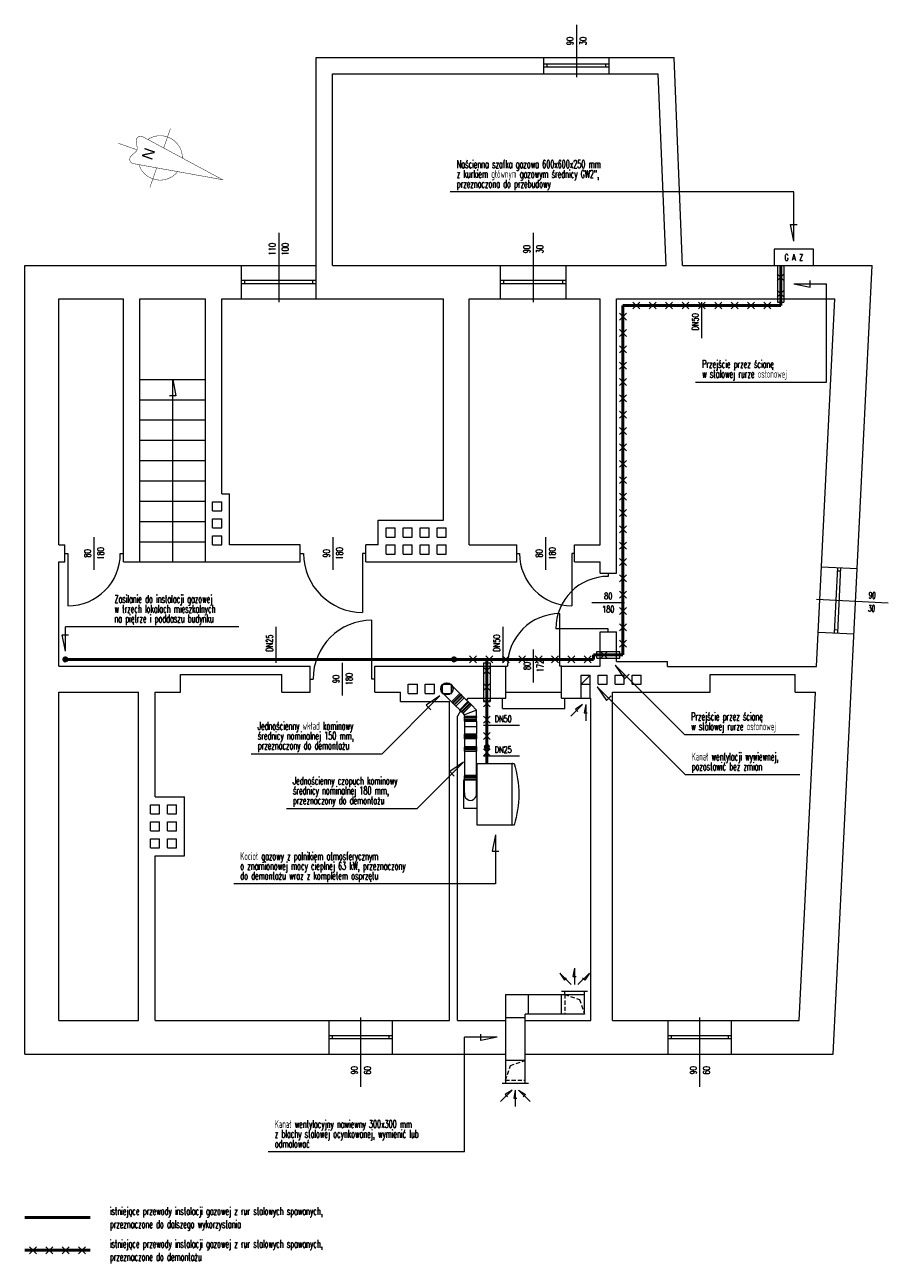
# Model space of a CAD drawing. Header units: centimetres. Extents: x 0 to 4490, y -320 to 1573.
# Tile 1 of 3: x 0 to 1319, y -320 to 1573. Entities that reach past the tile are written whole.
import ezdxf
from ezdxf.enums import TextEntityAlignment as Align

# ---------------------------------------------------------------- set-up
doc = ezdxf.new("R2010")
doc.units = ezdxf.units.CM
doc.header["$LTSCALE"] = 25
doc.linetypes.add('HIDDEN', pattern=[0.375, 0.25, -0.125])
doc.layers.get('0').update_dxf_attribs({"lineweight": 5})
for name, color, linetype, lineweight in [('CP_HIDDE', 203, 'HIDDEN', 9), ('IS_gaz_armatura', 1, 'Continuous', 20), ('IS_gaz_opisy_dodatkowe', 3, 'Continuous', 20), ('IS_gaz_opisy_pomocnicze', 4, 'Continuous', 5), ('IS_gaz_opisy_średnice', 6, 'Continuous', 20), ('IS_gaz_przewody', 2, 'Continuous', 50), ('IS_konstrukcja_opisy', 3, 'Continuous', 20), ('IS_konstrukcja_opisy_pomocnicze', 1, 'Continuous', 5), ('IS_konstrukcja_przegrody', 4, 'Continuous', 5), ('IS_konstrukcja_stolarka', 5, 'Continuous', 5)]:
    doc.layers.add(name, color=color, linetype=linetype, lineweight=lineweight)
doc.styles.add('APLUS', font='arial.ttf', dxfattribs={"width": 0.6})
doc.styles.add('CP_ATTR', font='ROMANS.SHX')
doc.styles.add('IS_1_100_18', font='romans.shx', dxfattribs={"width": 0.5, "height": 18})

# ---------------------------------------------------------------- blocks, each defined once
blk = doc.blocks.new('SYMB_054')
at = {"const_width": 0.00402}
for points in [[(0, 0.281), (0, 0.095)], [(-0.222, 0), (-0.402, 0)], [(0, -0.095), (0, -0.281)]]:
    blk.add_lwpolyline(points, dxfattribs=at)
for points in [[(-0.254, 0.07), (-0.227, 0.019, -0.25199), (-0.227, -0.019), (-0.254, -0.07, 0.620739), (-0.212, -0.129), (0.598, 0), (-0.212, 0.129, 0.620739), (-0.254, 0.07)], [(0.19, 0.065, 0.320959), (0, 0.201, 0.236003), (-0.161, 0.121)], [(-0.161, -0.121, 0.236005), (0, -0.201, 0.320961), (0.19, -0.065)]]:
    blk.add_lwpolyline(points, format="xyb", dxfattribs=at)
at = {"style": 'APLUS'}
blk.add_text('N', height=0.1, rotation=270, dxfattribs=at).set_placement((-0.163, 0), align=Align.CENTER)

msp = doc.modelspace()

# ---------------------------------------------------------------- linework, layer by layer
at = {"layer": 'CP_HIDDE'}
for p, q in [((825, 91), (825, 61)), ((825, 91), (847.5, 83.5)), ((847.5, 83.5), (855, 61)), ((734.5, -40), (742, -17.5)), ((742, -17.5), (764.5, -10)), ((734.5, -40), (764.5, -40))]:
    msp.add_line(p, q, dxfattribs=at)
at = {"layer": 'IS_gaz_armatura'}
for p, q in [((653.4, 536.9), (640.3, 550)), ((651.8, 538.3), (664.7, 551.2)), ((666.1, 549.6), (653, 562.7)), ((653.4, 536.9), (666.1, 549.6)), ((653.4, 536.5), (666.5, 549.6)), ((666.4, 549.5), (664.7, 551.2)), ((667, 549.1), (666.5, 549.6)), ((667.4, 548.8), (666.5, 549.6)), ((653.5, 536.6), (651.8, 538.3)), ((653.4, 536.5), (653.9, 536)), ((654.2, 535.6), (653.4, 536.5)), ((654.2, 536), (667, 548.8)), ((654.2, 535.6), (667.4, 548.8)), ((654.2, 536), (658.5, 531.8)), ((656, 534.1), (654.3, 535.8)), ((668.9, 547), (656, 534.1)), ((656, 534.1), (656.2, 534.1)), ((656.2, 534.1), (668.9, 546.8)), ((656.2, 534.1), (656.8, 533.5)), ((669.5, 546.2), (656.8, 533.5)), ((656.8, 533.5), (664.5, 525.8)), ((658.5, 531.8), (671.2, 544.5)), ((664.5, 525.8), (677.2, 538.5)), ((678.1, 537.8), (665.2, 524.9)), ((665.3, 525), (678, 537.7)), ((666.8, 523.1), (679.9, 536.2)), ((667, 548.8), (671.2, 544.5)), ((668.9, 547), (667.2, 548.7)), ((667.6, 522.2), (680.8, 535.4)), ((668.9, 546.8), (668.9, 547)), ((668.9, 546.8), (669.5, 546.2)), ((669.5, 546.2), (677.2, 538.5)), ((682.3, 533.5), (669.5, 520.7)), ((682.3, 533.5), (669.5, 520.7)), ((682.3, 533.4), (669.6, 520.7)), ((678.1, 538.1), (677.6, 538.6)), ((678, 537.7), (682.3, 533.5)), ((678.1, 537.8), (679.8, 536.1)), ((680.8, 535.4), (679.9, 536.2)), ((680.6, 535.2), (682.3, 533.5)), ((682.3, 533.4), (682.3, 533.5)), ((690, 525.7), (682.3, 533.4)), ((664.9, 524.9), (664.4, 525.4)), ((665.2, 524.9), (666.9, 523.2)), ((665.3, 525), (669.5, 520.7)), ((667.6, 522.2), (666.8, 523.1)), ((667.8, 522.4), (669.5, 520.7)), ((669.6, 520.7), (669.5, 520.7)), ((672, 518.3), (669.6, 520.7)), ((671.7, 515.8), (671.7, 515)), ((671.7, 511.2), (671.7, 512.4)), ((671.7, 512.4), (690.3, 512.4)), ((671.7, 511.2), (690.3, 511.2)), ((671.9, 514.8), (690.1, 514.8)), ((671.9, 512.4), (671.9, 514.8)), ((671.9, 508.8), (671.9, 511.2)), ((690, 525.7), (672, 518.3)), ((672, 516), (672, 518.3)), ((690, 516), (672, 516)), ((672, 514.8), (690, 514.8)), ((672, 508.8), (672, 514.8)), ((690, 516), (690, 525.7)), ((690, 508.8), (690, 514.8)), ((690.1, 512.4), (690.1, 514.8)), ((690.1, 508.8), (690.1, 511.2)), ((690.3, 515.8), (690.3, 515)), ((690.3, 511.2), (690.3, 512.4)), ((690.1, 508.8), (671.9, 508.8)), ((671.9, 508.8), (672, 508.7)), ((690, 508.8), (672, 508.8)), ((672, 508.7), (672, 500)), ((672, 508.7), (690, 508.7)), ((690, 500), (672, 500)), ((672, 500), (672, 489.2)), ((690, 508.7), (690.1, 508.8)), ((690, 508.7), (690, 500)), ((690, 500), (690, 489.2)), ((671.7, 488.3), (671.7, 489)), ((690.3, 485.6), (671.7, 485.6)), ((671.7, 484.4), (671.7, 485.6)), ((690.3, 484.4), (671.7, 484.4)), ((671.9, 488), (690.1, 488)), ((671.9, 485.6), (671.9, 488)), ((690.1, 484.4), (671.9, 484.4)), ((671.9, 482), (671.9, 484.4)), ((671.9, 482), (690.1, 482)), ((672, 481.9), (671.9, 482)), ((672, 489.2), (690, 489.2)), ((672, 488), (672, 482)), ((672, 488), (690, 488)), ((690, 482), (672, 482)), ((672, 481.9), (672, 470.2)), ((690, 481.9), (672, 481.9)), ((690, 488), (690, 482)), ((690.1, 482), (690, 481.9)), ((690, 470.2), (690, 481.9)), ((690.1, 485.6), (690.1, 488)), ((690.1, 482), (690.1, 484.4)), ((690.3, 488.3), (690.3, 489)), ((690.3, 484.4), (690.3, 485.6)), ((671.7, 469.9), (671.7, 469.4)), ((690.3, 466.6), (671.7, 466.6)), ((671.7, 465.4), (671.7, 466.6)), ((690.3, 465.4), (671.7, 465.4)), ((671.9, 469), (690.1, 469)), ((671.9, 466.6), (671.9, 469)), ((690.1, 465.4), (671.9, 465.4)), ((671.9, 463), (671.9, 465.4)), ((671.9, 463), (690.1, 463)), ((672, 462.9), (671.9, 463)), ((672, 470.2), (690, 470.2)), ((672, 469), (690, 469)), ((672, 463), (672, 469)), ((690, 463), (672, 463)), ((672, 462.9), (672, 426.2)), ((690, 462.9), (672, 462.9)), ((690, 469), (690, 463)), ((690.1, 463), (690, 462.9)), ((690, 426.2), (690, 462.9)), ((690.1, 466.6), (690.1, 469)), ((690.1, 463), (690.1, 465.4)), ((690.3, 469.9), (690.3, 469.4)), ((690.3, 465.4), (690.3, 466.6)), ((691, 444), (747.6, 444)), ((691, 350), (691, 444)), ((745, 443.8), (744.3, 443.8)), ((744.3, 443.8), (744.3, 350.2)), ((745, 444), (745, 443.8)), ((671, 375), (671, 419)), ((671, 419), (671.9, 419)), ((671.7, 425.9), (671.7, 425.4)), ((690.3, 422.6), (671.7, 422.6)), ((671.7, 421.4), (671.7, 422.6)), ((690.3, 421.4), (671.7, 421.4)), ((690.1, 425), (671.9, 425)), ((671.9, 422.6), (671.9, 425)), ((671.9, 419), (671.9, 421.4)), ((671.9, 419), (672, 418.9)), ((690.1, 419), (671.9, 419)), ((672, 426.2), (690, 426.2)), ((672, 425), (690, 425)), ((672, 419), (672, 425)), ((690, 419), (672, 419)), ((672, 399.3), (672, 418.9)), ((672, 418.9), (690, 418.9)), ((690, 425), (690, 419)), ((690.1, 419), (690, 418.9)), ((690, 399.3), (690, 418.9)), ((690.1, 422.6), (690.1, 425)), ((690.1, 419), (690.1, 421.4)), ((690.1, 419), (691, 419)), ((690.3, 425.9), (690.3, 425.4)), ((690.3, 421.4), (690.3, 422.6)), ((691, 375), (671, 375)), ((747.6, 350), (691, 350)), ((744.3, 350.2), (745, 350.2)), ((745, 350.2), (745, 350)), ((820, 96), (860, 96)), ((825, 91), (825, 96)), ((855, 61), (855, 96)), ((734.5, 91), (734.5, -45)), ((734.5, 91), (855, 91)), ((769.5, 61), (769.5, 91)), ((820, 61), (820, 91)), ((855, 61), (764.5, 61)), ((764.5, -45), (764.5, 61)), ((734.5, 56), (764.5, 56)), ((764.5, -10), (734.5, -10)), ((769.5, -45), (729.5, -45))]:
    msp.add_line(p, q, dxfattribs=at)
msp.add_lwpolyline([(1145, 1205), (1205, 1205), (1205, 1230), (1145, 1230)], close=True, dxfattribs=at)
for radius in [9.3, 9.1]:
    msp.add_circle((645, 558), radius, dxfattribs=at)
at = {"layer": 'IS_gaz_armatura', "extrusion": (0, 0, -1)}
msp.add_arc((-596.5, 397), 158.3, 162.7233, 197.2767, dxfattribs=at)
at = {"layer": 'IS_gaz_armatura'}
msp.add_arc((681, 397), 9.3, 165.4074, 14.5926, dxfattribs=at)
for centre, major_axis, ratio, start_param, end_param in [((666.3, 549.4), (0.212, -0.212), 0.999347, 1.570796, 3.141593), ((666.8, 548.9), (-0.212, -0.212), 0.667102, 1.570796, 3.141593), ((653.6, 536.7), (-0.212, -0.212), 0.999348, -1.570796, 0), ((654.1, 536.2), (-0.212, -0.212), 0.666232, 0, 1.570796), ((677.4, 538.4), (-0.212, -0.212), 0.8, 3.141593, 4.712389), ((677.9, 537.9), (-0.212, -0.212), 0.8, 1.570796, 3.141593), ((664.6, 525.6), (-0.212, -0.212), 0.8, -1.570796, 0), ((665.1, 525.1), (-0.212, -0.212), 0.8, 0, 1.570796), ((672, 515.8), (-0.3, 0), 0.8, -1.570796, 0), ((672, 515), (-0.3, 0), 0.533333, 0, 1.570796), ((690, 515.8), (-0.3, 0), 0.8, 3.141593, 4.712389), ((690, 515), (-0.3, 0), 0.533333, 1.570796, 3.141593), ((672, 489), (-0.3, 0), 0.8, -1.570796, 0), ((672, 488.3), (-0.3, 0), 0.8, 0, 1.570796), ((690, 489), (-0.3, 0), 0.8, 3.141593, 4.712389), ((690, 488.3), (-0.3, 0), 0.8, 1.570796, 3.141593), ((672, 469.9), (0, -0.36), 0.833333, -3.141593, -1.570796), ((672, 469.4), (0, -0.36), 0.833333, -1.570796, 0), ((690, 469.9), (0, -0.36), 0.833333, 1.570796, 3.141593), ((690, 469.4), (0, -0.36), 0.833333, 0, 1.570796), ((672, 425.9), (0, -0.36), 0.833333, -3.141593, -1.570796), ((672, 425.4), (0, -0.36), 0.833333, -1.570796, 0), ((690, 425.9), (0, -0.36), 0.833333, 1.570796, 3.141593), ((690, 425.4), (0, -0.36), 0.833333, 0, 1.570796)]:
    msp.add_ellipse(centre, major_axis=major_axis, ratio=ratio, start_param=start_param, end_param=end_param, dxfattribs=at)
at = {"layer": 'IS_gaz_opisy_pomocnicze'}
for p, q in [((1175, 1317.5), (650, 1317.5)), ((1175, 1242.5), (1175, 1317.5)), ((1175, 1242.5), (1170, 1267.5)), ((1170, 1267.5), (1180, 1267.5)), ((1160.3, 1181.7), (1149.7, 1192.3)), ((1149.7, 1181.7), (1160.3, 1192.3)), ((1175, 1177), (1200, 1172)), ((1175, 1177), (1225, 1177)), ((1200, 1172), (1200, 1182)), ((1225, 1027), (1225, 1177)), ((1160.3, 1156.7), (1149.7, 1167.3)), ((1149.7, 1156.7), (1160.3, 1167.3)), ((939.8, 1138.7), (929.2, 1149.3)), ((929.2, 1138.7), (939.8, 1149.3)), ((964.8, 1138.7), (954.2, 1149.3)), ((954.2, 1138.7), (964.8, 1149.3)), ((989.8, 1138.7), (979.2, 1149.3)), ((979.2, 1138.7), (989.8, 1149.3)), ((1014.8, 1138.7), (1004.2, 1149.3)), ((1004.2, 1138.7), (1014.8, 1149.3)), ((1039.8, 1138.7), (1029.2, 1149.3)), ((1029.2, 1138.7), (1039.8, 1149.3)), ((1034.5, 1094), (1034.5, 1149)), ((1064.8, 1138.7), (1054.2, 1149.3)), ((1054.2, 1138.7), (1064.8, 1149.3)), ((1089.8, 1138.7), (1079.2, 1149.3)), ((1079.2, 1138.7), (1089.8, 1149.3)), ((1114.8, 1138.7), (1104.2, 1149.3)), ((1104.2, 1138.7), (1114.8, 1149.3)), ((1139.8, 1138.7), (1129.2, 1149.3)), ((1129.2, 1138.7), (1139.8, 1149.3)), ((919.3, 1121.7), (908.7, 1132.3)), ((908.7, 1121.7), (919.3, 1132.3)), ((919.3, 1096.7), (908.7, 1107.3)), ((908.7, 1096.7), (919.3, 1107.3)), ((919.3, 1071.7), (908.7, 1082.3)), ((908.7, 1071.7), (919.3, 1082.3)), ((919.3, 1046.7), (908.7, 1057.3)), ((908.7, 1046.7), (919.3, 1057.3)), ((919.3, 1021.7), (908.7, 1032.3)), ((908.7, 1021.7), (919.3, 1032.3)), ((1025, 1027), (1225, 1027)), ((919.3, 996.7), (908.7, 1007.3)), ((908.7, 996.7), (919.3, 1007.3)), ((919.3, 971.7), (908.7, 982.3)), ((908.7, 971.7), (919.3, 982.3)), ((919.3, 946.7), (908.7, 957.3)), ((908.7, 946.7), (919.3, 957.3)), ((919.3, 921.7), (908.7, 932.3)), ((908.7, 921.7), (919.3, 932.3)), ((919.3, 896.7), (908.7, 907.3)), ((908.7, 896.7), (919.3, 907.3)), ((919.3, 871.7), (908.7, 882.3)), ((908.7, 871.7), (919.3, 882.3)), ((919.3, 857.3), (908.7, 846.7)), ((908.7, 857.3), (919.3, 846.7)), ((919.3, 832.3), (908.7, 821.7)), ((908.7, 832.3), (919.3, 821.7)), ((919.3, 807.3), (908.7, 796.7)), ((908.7, 807.3), (919.3, 796.7)), ((919.3, 782.3), (908.7, 771.7)), ((908.7, 782.3), (919.3, 771.7)), ((919.3, 757.3), (908.7, 746.7)), ((908.7, 757.3), (919.3, 746.7)), ((919.3, 732.3), (908.7, 721.7)), ((908.7, 732.3), (919.3, 721.7)), ((919.3, 707.3), (908.7, 696.7)), ((908.7, 707.3), (919.3, 696.7)), ((919.3, 682.3), (908.7, 671.7)), ((908.7, 682.3), (919.3, 671.7)), ((62, 615.5), (62, 653)), ((327, 653), (62, 653)), ((384, 598), (384, 653)), ((731, 598), (731, 653)), ((919.3, 657.3), (908.7, 646.7)), ((908.7, 657.3), (919.3, 646.7)), ((62, 615.5), (57, 640.5)), ((57, 640.5), (67, 640.5)), ((919.3, 632.3), (908.7, 621.7)), ((908.7, 632.3), (919.3, 621.7)), ((690.3, 608.3), (679.7, 597.7)), ((679.7, 608.3), (690.3, 597.7)), ((715.3, 608.3), (704.7, 597.7)), ((704.7, 608.3), (715.3, 597.7)), ((740.3, 608.3), (729.7, 597.7)), ((729.7, 608.3), (740.3, 597.7)), ((765.3, 608.3), (754.7, 597.7)), ((754.7, 608.3), (765.3, 597.7)), ((790.3, 608.3), (779.7, 597.7)), ((779.7, 608.3), (790.3, 597.7)), ((815.3, 608.3), (804.7, 597.7)), ((804.7, 608.3), (815.3, 597.7)), ((840.3, 608.3), (829.7, 597.7)), ((829.7, 608.3), (840.3, 597.7)), ((865.3, 608.3), (854.7, 597.7)), ((854.7, 608.3), (865.3, 597.7)), ((890.3, 615.3), (879.7, 604.7)), ((879.7, 615.3), (890.3, 604.7)), ((711.3, 591.3), (700.7, 580.7)), ((700.7, 591.3), (711.3, 580.7)), ((902.1, 594.4), (1008.2, 488.3)), ((902.1, 594.4), (916.2, 573.2)), ((916.2, 573.2), (923.3, 580.3)), ((711.3, 566.3), (700.7, 555.7)), ((700.7, 566.3), (711.3, 555.7)), ((874.6, 561.4), (1009, 427)), ((874.6, 561.4), (888.7, 540.2)), ((634.4, 547.4), (546, 459)), ((634.4, 547.4), (613.2, 533.3)), ((613.2, 533.3), (620.3, 526.2)), ((711.3, 541.3), (700.7, 530.7)), ((700.7, 541.3), (711.3, 530.7)), ((852, 534), (834.3, 516.3)), ((852, 534), (841.4, 526.9)), ((857, 534), (854.5, 521.5)), ((857, 534), (857, 509)), ((888.7, 540.2), (895.8, 547.3)), ((711.3, 516.3), (700.7, 505.7)), ((700.7, 516.3), (711.3, 505.7)), ((841.4, 526.9), (844.9, 523.4)), ((854.5, 521.5), (859.5, 521.5)), ((756, 502.2), (701, 502.2)), ((711.3, 491.3), (700.7, 480.7)), ((700.7, 491.3), (711.3, 480.7)), ((1008.2, 488.3), (1183.2, 488.3)), ((346, 459), (546, 459)), ((711.3, 466.3), (700.7, 455.7)), ((700.7, 466.3), (711.3, 455.7)), ((756, 455.2), (701, 455.2)), ((670.4, 445.9), (599.7, 375.2)), ((670.4, 445.9), (649.2, 431.8)), ((649.2, 431.8), (656.3, 424.7)), ((1009, 427), (1184, 427)), ((399.7, 375.2), (599.7, 375.2)), ((719.3, 335), (714.3, 310)), ((719.3, 335), (719.3, 260)), ((714.3, 310), (724.3, 310)), ((719.3, 260), (319.3, 260)), ((817.3, 123.7), (835, 106)), ((817.3, 123.7), (824.4, 113.1)), ((824.4, 113.1), (827.9, 116.6)), ((840, 131), (837.5, 118.5)), ((837.5, 118.5), (842.5, 118.5)), ((840, 131), (840, 106)), ((862.7, 123.7), (845, 106)), ((855.6, 113.1), (852.1, 116.6)), ((862.7, 123.7), (855.6, 113.1)), ((722, 25.5), (672, 25.5)), ((672, -149.5), (672, 25.5)), ((697, 20.5), (697, 30.5)), ((722, 25.5), (697, 20.5)), ((744.5, -55), (726.8, -72.7)), ((744.5, -55), (733.9, -62.1)), ((749.5, -55), (747, -67.5)), ((749.5, -55), (749.5, -80)), ((754.5, -55), (772.2, -72.7)), ((754.5, -55), (765.1, -62.1)), ((733.9, -62.1), (737.4, -65.6)), ((747, -67.5), (752, -67.5)), ((765.1, -62.1), (761.6, -65.6)), ((672, -149.5), (372, -149.5)), ((17.8, -294.7), (7.2, -305.3)), ((7.2, -294.7), (17.8, -305.3)), ((42.8, -294.7), (32.2, -305.3)), ((32.2, -294.7), (42.8, -305.3)), ((67.8, -294.7), (57.2, -305.3)), ((57.2, -294.7), (67.8, -305.3)), ((92.8, -294.7), (82.2, -305.3)), ((82.2, -294.7), (92.8, -305.3))]:
    msp.add_line(p, q, dxfattribs=at)
at = {"layer": 'IS_gaz_przewody'}
for p, q in [((1155, 1205), (1155, 1144)), ((914, 1144), (1155, 1144)), ((914, 610), (914, 1144)), ((869, 610), (914, 610)), ((869, 603), (869, 610)), ((64.5, 603), (653.5, 603)), ((658.5, 603), (869, 603)), ((706, 471.5), (706, 603)), ((706, 444), (706, 466.5)), ((100, -250), (0, -250)), ((100, -300), (0, -300))]:
    msp.add_line(p, q, dxfattribs=at)
for centre in [(62, 603), (656, 603), (706, 469)]:
    msp.add_circle(centre, 2.5, dxfattribs=at)
at = {"layer": 'IS_konstrukcja_opisy_pomocnicze'}
for p, q in [((843, 1573), (843, 1493)), ((388, 1255), (388, 1149)), ((777, 1255), (777, 1149)), ((1150, 1205), (1150, 1149)), ((1160, 1205), (1160, 1149)), ((1150, 1149), (1160, 1149)), ((106, 740), (106, 790)), ((471, 740), (471, 790)), ((796, 740), (796, 790)), ((866.5, 690), (916.5, 690)), ((1209.9, 695.1), (1319.3, 689.7)), ((777.5, 568), (777.5, 618)), ((874, 615), (909, 615)), ((874, 605), (874, 615)), ((909, 605), (909, 615)), ((485.5, 548), (485.5, 598)), ((701, 598), (701, 539)), ((701, 598), (711, 598)), ((711, 598), (711, 539)), ((874, 605), (909, 605)), ((701, 539), (711, 539)), ((513.5, -50), (513.5, 56)), ((1031.5, -50), (1031.5, 56))]:
    msp.add_line(p, q, dxfattribs=at)
at = {"layer": 'IS_konstrukcja_przegrody'}
for p, q in [((445, 1154), (445, 1523)), ((445, 1523), (992, 1523)), ((793, 1498), (793, 1523)), ((893, 1498), (893, 1523)), ((1005, 1205), (992, 1523)), ((470, 1205), (470, 1498)), ((470, 1498), (968, 1498)), ((980, 1205), (968, 1498)), ((0, 0), (0, 1205)), ((0, 1205), (445, 1205)), ((331, 1154), (331, 1205)), ((470, 1205), (980, 1205)), ((727, 1154), (727, 1205)), ((827, 1154), (827, 1205)), ((1005, 1205), (1294.8, 1205)), ((1235, 0), (1294.8, 1205)), ((52, 1154), (151, 1154)), ((52, 778), (52, 1154)), ((151, 752), (151, 1154)), ((176, 752), (176, 1154)), ((176, 1154), (276, 1154)), ((276, 752), (276, 1154)), ((301, 856), (301, 1154)), ((301, 1154), (640, 1154)), ((640, 816), (640, 1154)), ((679, 778), (679, 1154)), ((679, 1154), (879, 1154)), ((879, 778), (879, 1154)), ((904, 1154), (1237.7, 1154)), ((904, 735), (904, 1154)), ((1209.8, 592), (1237.7, 1154)), ((301, 856), (313, 856)), ((313, 778), (313, 856)), ((287, 844), (301, 844)), ((287, 830), (287, 844)), ((301, 830), (301, 844)), ((287, 830), (301, 830)), ((287, 804), (287, 818)), ((287, 818), (301, 818)), ((301, 804), (301, 818)), ((540, 816), (640, 816)), ((540, 778), (540, 816)), ((287, 804), (301, 804)), ((552, 790), (552, 804)), ((552, 804), (566, 804)), ((566, 790), (566, 804)), ((578, 790), (578, 804)), ((578, 804), (592, 804)), ((592, 790), (592, 804)), ((604, 790), (604, 804)), ((604, 804), (618, 804)), ((618, 790), (618, 804)), ((630, 790), (630, 804)), ((630, 804), (644, 804)), ((644, 790), (644, 804)), ((52, 778), (61, 778)), ((61, 752), (61, 778)), ((287, 778), (287, 792)), ((287, 792), (301, 792)), ((287, 778), (301, 778)), ((301, 778), (301, 792)), ((421, 778), (313, 778)), ((421, 752), (421, 778)), ((521, 752), (521, 778)), ((540, 778), (521, 778)), ((552, 790), (566, 790)), ((552, 764), (552, 778)), ((552, 778), (566, 778)), ((566, 764), (566, 778)), ((578, 790), (592, 790)), ((578, 764), (578, 778)), ((578, 778), (592, 778)), ((592, 764), (592, 778)), ((604, 790), (618, 790)), ((604, 764), (604, 778)), ((604, 778), (618, 778)), ((618, 764), (618, 778)), ((630, 790), (644, 790)), ((630, 764), (630, 778)), ((630, 778), (644, 778)), ((644, 764), (644, 778)), ((679, 778), (752, 778)), ((752, 752), (752, 778)), ((840, 752), (840, 778)), ((840, 778), (879, 778)), ((552, 764), (566, 764)), ((578, 764), (592, 764)), ((604, 764), (618, 764)), ((630, 764), (644, 764)), ((52, 593), (52, 752)), ((52, 752), (61, 752)), ((151, 752), (176, 752)), ((276, 752), (421, 752)), ((521, 752), (752, 752)), ((840, 752), (879, 752)), ((879, 735), (879, 752)), ((1217.4, 744.8), (1271.8, 742.1)), ((879, 735), (904, 735)), ((879, 593), (879, 645)), ((879, 645), (904, 645)), ((904, 600), (904, 645)), ((1212.5, 644.9), (1266.8, 642.2)), ((52, 593), (436, 593)), ((436, 553), (436, 593)), ((535, 553), (535, 593)), ((535, 593), (735, 593)), ((735, 544), (735, 593)), ((820, 544), (820, 593)), ((820, 593), (879, 593)), ((904, 600), (982, 600)), ((982, 592), (982, 600)), ((982, 592), (1209.8, 592)), ((238, 580), (393, 580)), ((238, 553), (238, 580)), ((393, 553), (393, 580)), ((850, 544), (850, 579)), ((850, 579), (864, 579)), ((864, 579), (850, 565)), ((864, 544), (864, 579)), ((876, 565), (876, 579)), ((876, 579), (890, 579)), ((890, 565), (890, 579)), ((902, 565), (902, 579)), ((902, 579), (916, 579)), ((916, 565), (916, 579)), ((928, 565), (928, 579)), ((928, 579), (942, 579)), ((942, 565), (942, 579)), ((1047, 553), (1047, 580)), ((1047, 580), (1177, 580)), ((1177, 553), (1177, 580)), ((52, 51), (52, 553)), ((52, 553), (174, 553)), ((174, 51), (174, 553)), ((199, 553), (238, 553)), ((199, 393), (199, 553)), ((393, 553), (436, 553)), ((535, 553), (574, 553)), ((574, 539), (574, 553)), ((586, 551), (586, 565)), ((586, 565), (600, 565)), ((586, 551), (600, 551)), ((600, 551), (600, 565)), ((612, 565), (626, 565)), ((612, 551), (612, 565)), ((612, 551), (626, 551)), ((626, 551), (626, 565)), ((638, 565), (652, 565)), ((638, 551), (638, 565)), ((638, 551), (652, 551)), ((652, 551), (652, 565)), ((735, 553), (820, 553)), ((850, 565), (864, 565)), ((876, 565), (890, 565)), ((898, 51), (898, 553)), ((898, 553), (1047, 553)), ((902, 565), (916, 565)), ((928, 565), (942, 565)), ((1177, 553), (1207.9, 553)), ((1183, 51), (1207.9, 553)), ((574, 539), (649, 539)), ((649, 51), (649, 539)), ((677, 544), (675.1, 540.7)), ((677, 544), (735, 544)), ((730, 528), (730, 544)), ((820, 544), (865, 544)), ((825, 528), (825, 544)), ((865, 51), (865, 544)), ((665.7, 524.4), (661, 516.3)), ((661, 51), (661, 516.3)), ((730, 528), (825, 528)), ((192, 367), (192, 381)), ((192, 381), (206, 381)), ((199, 393), (244, 393)), ((206, 367), (206, 381)), ((218, 381), (232, 381)), ((218, 367), (218, 381)), ((232, 367), (232, 381)), ((244, 303), (244, 393)), ((192, 367), (206, 367)), ((218, 367), (232, 367)), ((192, 341), (192, 355)), ((192, 355), (206, 355)), ((192, 341), (206, 341)), ((206, 341), (206, 355)), ((218, 341), (218, 355)), ((218, 355), (232, 355)), ((218, 341), (232, 341)), ((232, 341), (232, 355)), ((192, 315), (192, 329)), ((192, 329), (206, 329)), ((206, 315), (206, 329)), ((218, 315), (218, 329)), ((218, 329), (232, 329)), ((232, 315), (232, 329)), ((192, 315), (206, 315)), ((199, 51), (199, 303)), ((199, 303), (244, 303)), ((218, 315), (232, 315)), ((52, 51), (174, 51)), ((199, 51), (649, 51)), ((465, 0), (465, 51)), ((562, 0), (562, 51)), ((661, 51), (734.5, 51)), ((764.5, 51), (865, 51)), ((898, 51), (1183, 51)), ((983, 0), (983, 51)), ((1080, 0), (1080, 51)), ((0, 0), (734.5, 0)), ((764.5, 0), (1235, 0))]:
    msp.add_line(p, q, dxfattribs=at)
at = {"layer": 'IS_konstrukcja_stolarka'}
for p, q in [((893, 1513), (793, 1513)), ((893, 1508), (793, 1508)), ((798, 1508), (798, 1513)), ((888, 1508), (888, 1513)), ((445, 1182), (331, 1182)), ((445, 1177), (331, 1177)), ((336, 1177), (336, 1182)), ((440, 1177), (440, 1182)), ((827, 1182), (727, 1182)), ((827, 1177), (727, 1177)), ((732, 1177), (732, 1182)), ((822, 1177), (822, 1182)), ((176, 1031), (276, 1031)), ((226, 752), (226, 1031)), ((226, 1031), (231, 1006)), ((231, 1006), (221, 1006)), ((176, 1000), (276, 1000)), ((176, 969), (276, 969)), ((176, 938), (276, 938)), ((176, 907), (276, 907)), ((176, 876), (276, 876)), ((176, 845), (276, 845)), ((176, 814), (276, 814)), ((176, 783), (276, 783)), ((61, 765), (66, 765)), ((66, 765), (66, 685)), ((146, 765), (151, 765)), ((421, 765), (426, 765)), ((521, 765), (516, 765)), ((516, 765), (516, 675)), ((752, 765), (756, 765)), ((840, 765), (836, 765)), ((836, 765), (836, 685)), ((176, 752), (276, 752)), ((1237.2, 643.7), (1242.1, 743.6)), ((1241.9, 738.6), (1246.9, 738.3)), ((1242.1, 643.5), (1247.1, 743.3)), ((891.5, 735), (891.5, 730)), ((530.5, 573), (530.5, 663)), ((817.5, 593), (817.5, 673)), ((891.5, 650), (811.5, 650)), ((891.5, 645), (891.5, 650)), ((1237.4, 648.7), (1242.4, 648.5)), ((735, 593), (737.5, 593)), ((820, 593), (817.5, 593)), ((436, 573), (440.5, 573)), ((535, 573), (530.5, 573)), ((562, 28), (465, 28)), ((562, 23), (465, 23)), ((470, 23), (470, 28)), ((557, 23), (557, 28)), ((1080, 28), (983, 28)), ((1080, 23), (983, 23)), ((988, 23), (988, 28)), ((1075, 23), (1075, 28))]:
    msp.add_line(p, q, dxfattribs=at)
for centre, radius, start, end in [((66, 765), 80, 270, 0), ((516, 765), 90, 180, 270), ((836, 765), 80, 180, 270), ((891.5, 650), 80, 90, 180), ((530.5, 573), 90, 90, 180), ((817.5, 593), 80, 90, 180)]:
    msp.add_arc(centre, radius, start, end, dxfattribs=at)

# ---------------------------------------------------------------- block references
at = {"layer": 'IS_konstrukcja_opisy_pomocnicze', "lineweight": 5, "xscale": 168.7499999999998, "yscale": 168.7499999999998, "zscale": 168.7499999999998, "rotation": 340.7399999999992}
msp.add_blockref('SYMB_054', (206.9, 1369.5), dxfattribs=at)

# ---------------------------------------------------------------- texts
at = {"layer": 'IS_gaz_armatura', "style": 'CP_ATTR', "flags": 9}
for tag, text, rotation, p in [('NAME', 'Kolano 90°', 135, (670.7, 545)), ('GROUP', '', 135, (670.7, 545)), ('NUMBER', '', 135, (670.7, 545)), ('PRODUCER', '', 135, (670.7, 545)), ('ARTICLE', '180', 135, (670.7, 545)), ('PRODUCT-TYPE', '', 135, (670.7, 545)), ('ORDER-NO', '', 135, (670.7, 545)), ('CHARACTER', '', 135, (670.7, 545)), ('DN', '180', 135, (670.7, 545)), ('PN', '', 135, (670.7, 545)), ('TEMPERATURE', '', 135, (670.7, 545)), ('FLOW', '', 135, (670.7, 545)), ('POWER', '', 135, (670.7, 545)), ('VOLTAGE', '', 135, (670.7, 545)), ('WEIGHT', '', 135, (670.7, 545)), ('OTHER', '', 135, (670.7, 545)), ('OTHER', '', 90, (690, 509.8)), ('WEIGHT', '', 90, (690, 509.8)), ('VOLTAGE', '', 90, (690, 509.8)), ('POWER', '', 90, (690, 509.8)), ('FLOW', '', 90, (690, 509.8)), ('TEMPERATURE', '', 90, (690, 509.8)), ('PN', '', 90, (690, 509.8)), ('DN', '180', 90, (690, 509.8)), ('CHARACTER', '', 90, (690, 509.8)), ('ORDER-NO', '', 90, (690, 509.8)), ('PRODUCT-TYPE', '', 90, (690, 509.8)), ('ARTICLE', '180', 90, (690, 509.8)), ('PRODUCER', '', 90, (690, 509.8)), ('NUMBER', '', 90, (690, 509.8)), ('GROUP', '', 90, (690, 509.8)), ('NAME', 'Kolano 45°', 90, (690, 509.8)), ('NAME', 'Kolano 90°', 90, (690, 397.2)), ('GROUP', '', 90, (690, 397.2)), ('NUMBER', '', 90, (690, 397.2)), ('PRODUCER', '', 90, (690, 397.2)), ('ARTICLE', '180', 90, (690, 397.2)), ('PRODUCT-TYPE', '', 90, (690, 397.2)), ('ORDER-NO', '', 90, (690, 397.2)), ('CHARACTER', '', 90, (690, 397.2)), ('DN', '180', 90, (690, 397.2)), ('PN', '', 90, (690, 397.2)), ('TEMPERATURE', '', 90, (690, 397.2)), ('FLOW', '', 90, (690, 397.2)), ('POWER', '', 90, (690, 397.2)), ('VOLTAGE', '', 90, (690, 397.2)), ('WEIGHT', '', 90, (690, 397.2)), ('OTHER', '', 90, (690, 397.2))]:
    msp.add_attdef(tag, text=text, height=0.00005, rotation=rotation, dxfattribs=at).set_placement(p, align=Align.MIDDLE_LEFT)
at = {"layer": 'IS_gaz_opisy_dodatkowe', "style": 'IS_1_100_18', "width": 0.6}
for s, p in [('Naścienna szafka gazowa 600x600x250 mm', (660, 1360)), ('z kurkiem głównym gazowym średnicy GW2",', (660, 1345)), ('przeznaczona do przebudowy', (660, 1330)), ('Przejście przez ścianę', (1035, 1054.5)), ('w stalowej rurze osłonowej', (1035, 1039.5)), ('Zasilanie do instalacji gazowej', (137, 695.5)), ('w trzech lokalach mieszkalnych', (137, 680.5)), ('na piętrze i poddaszu budynku', (137, 665.5)), ('Przejście przez ścianę', (1018.2, 515.8)), ('Jednościenny wkład kominowy', (356, 501.5)), ('średnicy nominalnej 150 mm,', (356, 486.5)), ('w stalowej rurze osłonowej', (1018.2, 500.8)), ('przeznaczony do demontażu', (356, 471.5)), ('Kanał wentylacji wywiewnej,', (1019, 454.5)), ('pozostawić bez zmian', (1019, 439.5)), ('Jednościenny czopuch kominowy', (409.7, 417.7)), ('średnicy nominalnej 180 mm,', (409.7, 402.7)), ('przeznaczony do demontażu', (409.7, 387.7)), ('Kocioł gazowy z palnikiem atmosferycznym', (329.3, 302.5)), ('o znamionowej mocy cieplnej 63 kW, przeznaczony', (329.3, 287.5)), ('do demontażu wraz z kompletem osprzętu', (329.3, 272.5)), ('Kanał wentylacyjny nawiewny 300x300 mm', (382, -107)), ('z blachy stalowej ocynkowanej, wymienić lub', (382, -122)), ('odmalować', (382, -137)), ('istniejące przewody instalacji gazowej z rur stalowych spawanych,', (130, -240)), ('przeznaczone do dalszego wykorzystania', (130, -260)), ('istniejące przewody instalacji gazowej z rur stalowych spawanych,', (130, -290)), ('przeznaczone do demontażu', (130, -310))]:
    msp.add_text(s, height=12, dxfattribs=at).set_placement(p, align=Align.MIDDLE_LEFT)
msp.add_text('G A Z', height=10, dxfattribs=at).set_placement((1175, 1217.5), align=Align.MIDDLE_CENTER)
at = {"layer": 'IS_gaz_opisy_średnice', "style": 'IS_1_100_18', "width": 0.6}
for s, p in [('DN50', (1024.5, 1119)), ('DN25', (374, 628)), ('DN50', (721, 628))]:
    msp.add_text(s, height=10, rotation=90, dxfattribs=at).set_placement(p, align=Align.MIDDLE_CENTER)
for s, p in [('DN50', (731, 512.2)), ('DN25', (731, 465.2))]:
    msp.add_text(s, height=10, dxfattribs=at).set_placement(p, align=Align.MIDDLE_CENTER)
at = {"layer": 'IS_konstrukcja_opisy', "style": 'IS_1_100_18', "width": 0.6}
for s, p in [('90', (833, 1548)), ('30', (853, 1548)), ('110', (378, 1230)), ('100', (398, 1230)), ('90', (767, 1230)), ('30', (787, 1230)), ('80', (96, 765)), ('180', (116, 765)), ('90', (461, 765)), ('180', (481, 765)), ('80', (786, 765)), ('180', (806, 765)), ('80', (767.5, 593)), ('172', (787.5, 593)), ('90', (475.5, 573)), ('180', (495.5, 573)), ('90', (503.5, -25)), ('60', (523.5, -25)), ('90', (1021.5, -25)), ('60', (1041.5, -25))]:
    msp.add_text(s, height=10, rotation=90, dxfattribs=at).set_placement(p, align=Align.MIDDLE_CENTER)
for s, p in [('80', (891.5, 700)), ('180', (891.5, 680))]:
    msp.add_text(s, height=10, dxfattribs=at).set_placement(p, align=Align.MIDDLE_CENTER)
at = {"layer": 'IS_konstrukcja_przegrody', "style": 'IS_1_100_18', "width": 0.5}
for s, p in [('90', (1294.8, 700.9)), ('30', (1293.8, 681))]:
    msp.add_text(s, height=10, rotation=357.1612, dxfattribs=at).set_placement(p, align=Align.MIDDLE_CENTER)

doc.saveas('drawing.dxf')
